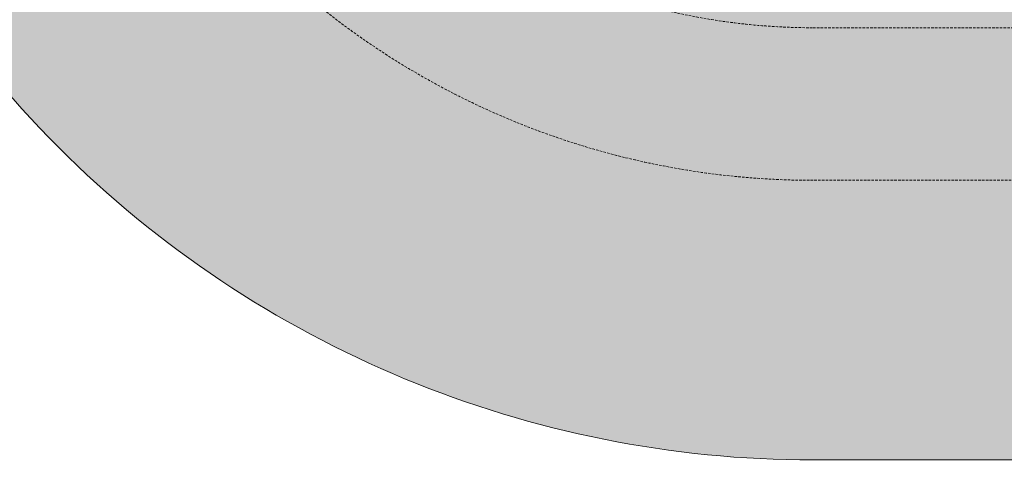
# Model space of a CAD drawing. Header units: millimetres. Extents: x 31882 to 271790, y -35693 to 24917.
# Tile 6 of 256: x 38098 to 39082, y 9026 to 9466. Entities that reach past the tile are written whole.
import ezdxf

# ---------------------------------------------------------------- set-up
doc = ezdxf.new("R2010")
doc.units = ezdxf.units.MM
doc.header["$MEASUREMENT"] = 0
doc.linetypes.add('( Dashed )', pattern=[0.75, 0.5, -0.25])
doc.layers.add('Grey', color=8, linetype='Continuous', lineweight=9)

# ---------------------------------------------------------------- blocks, each defined once
blk = doc.blocks.new('r4ttwt')
at = {"layer": 'Grey', "ltscale": 0.25}
h = blk.add_hatch(color=255, dxfattribs=at)
h.dxf.hatch_style = 1
edge = h.paths.add_edge_path()
edge.add_line((1719056.187, -78756.588), (1718972.187, -78756.588))
edge.add_arc((1718972.187, -78798.588), 42, 90, 180)
edge.add_line((1718930.187, -78798.588), (1718930.187, -78948.16))
edge.add_arc((1718972.187, -78948.16), 42, 180, 270)
edge.add_line((1718972.187, -78990.16), (1719002.187, -78990.16))
edge.add_line((1719002.187, -78990.16), (1719002.187, -78972.16))
edge.add_line((1719002.187, -78972.16), (1718972.187, -78972.16))
edge.add_arc((1718972.187, -78948.16), 24, 180, 270, ccw=False)
edge.add_line((1718948.187, -78948.16), (1718948.187, -78798.588))
edge.add_arc((1718972.187, -78798.588), 24, 90, 180, ccw=False)
edge.add_line((1718972.187, -78774.588), (1719056.187, -78774.588))
edge.add_line((1719056.187, -78774.588), (1719056.187, -78756.588))
at = {"layer": 'Grey', "color": 14, "ltscale": 0.25}
blk.add_lwpolyline([(1719056.187, -78756.588), (1718972.187, -78756.588, 0.414214), (1718930.187, -78798.588), (1718930.187, -78948.16, 0.414214), (1718972.187, -78990.16), (1719002.187, -78990.16), (1719002.187, -78972.16), (1718972.187, -78972.16, -0.414214), (1718948.187, -78948.16), (1718948.187, -78798.588, -0.414214), (1718972.187, -78774.588), (1719056.187, -78774.588)], format="xyb", close=True, dxfattribs=at)
at = {"layer": 'Grey', "linetype": '( Dashed )', "ltscale": 0.2}
blk.add_lwpolyline([(1719056.187, -78773.588), (1718972.187, -78773.588, 0.414214), (1718947.187, -78798.588), (1718947.187, -78948.16, 0.414214), (1718972.187, -78973.16), (1719002.187, -78973.16), (1719002.187, -78979.16), (1718972.187, -78979.16, -0.414214), (1718941.187, -78948.16), (1718941.187, -78798.588, -0.414214), (1718972.187, -78767.588), (1719056.187, -78767.588)], format="xyb", close=True, dxfattribs=at)

msp = doc.modelspace()

# ---------------------------------------------------------------- block references
at = {"xscale": 25.4, "yscale": 25.4, "zscale": 25.4}
msp.add_blockref('r4ttwt', (-43623003, 2015376.23), dxfattribs=at)

doc.saveas('drawing.dxf')
